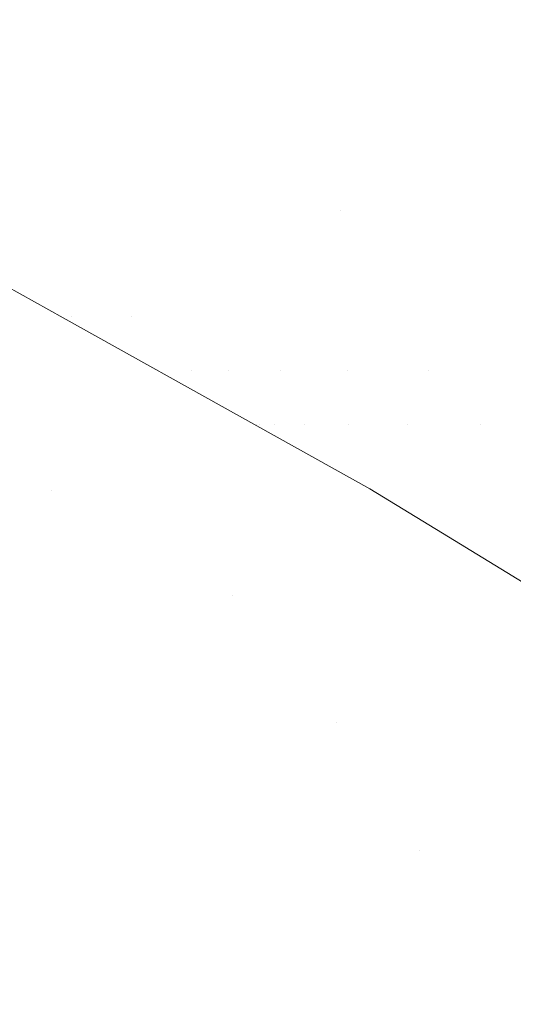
# Model space of a CAD drawing. Header units: centimetres. Extents: x -62 to 63, y 4 to 6.
# Tile 236 of 256: x -20.05787 to -20.04869, y 5.94944 to 5.96772. Entities that reach past the tile are written whole.
import ezdxf

# ---------------------------------------------------------------- set-up
doc = ezdxf.new("R2010")
doc.units = ezdxf.units.CM
doc.header["$LTSCALE"] = 2.54
doc.layers.add('Lucido design-1', color=7, linetype='Continuous')

# ---------------------------------------------------------------- blocks, each defined once
blk = doc.blocks.new('Gruppo-4-1')
at = {"color": 7, "linetype": 'Continuous', "lineweight": 9}
for points, invisible_edges in [([(-20.057818, 5.966143, -2276.69519), (-20.059643, 5.966143, -2276.698971), (-20.063673, 5.968081, -2276.698647), (-20.061823, 5.968081, -2276.694813)], 15), ([(-20.061823, 5.968081, -2276.694813), (-20.059703, 5.968081, -2276.691017), (-20.055727, 5.966143, -2276.691447), (-20.057818, 5.966143, -2276.69519)], 15), ([(-20.053376, 5.966143, -2276.687747), (-20.055727, 5.966143, -2276.691447), (-20.059703, 5.968081, -2276.691017), (-20.057318, 5.968081, -2276.687266)], 15), ([(-20.057318, 5.968081, -2276.687266), (-20.054676, 5.968081, -2276.683563), (-20.05077, 5.966143, -2276.684096), (-20.053376, 5.966143, -2276.687747)], 15), ([(-20.047917, 5.966143, -2276.680497), (-20.05077, 5.966143, -2276.684096), (-20.054676, 5.968081, -2276.683563), (-20.051784, 5.968081, -2276.679914)], 15), ([(-20.051784, 5.968081, -2276.679914), (-20.048648, 5.968081, -2276.676323), (-20.044825, 5.966143, -2276.676955), (-20.047917, 5.966143, -2276.680497)], 15), ([(62.978378, 5.967771, -2276.248442), (-61.851453, 5.967771, -2276.248442), (-61.851453, 5.964491, -2276.245566), (62.978378, 5.964491, -2276.245566)], 5), ([(-20.061195, 5.966143, -2276.702786), (-20.057308, 5.964183, -2276.703046), (-20.058567, 5.964183, -2276.706838), (-20.062472, 5.966143, -2276.706629)], 15), ([(-20.059643, 5.966143, -2276.698971), (-20.055776, 5.964183, -2276.699283), (-20.057308, 5.964183, -2276.703046), (-20.061195, 5.966143, -2276.702786)], 15), ([(-20.053976, 5.964183, -2276.695552), (-20.055776, 5.964183, -2276.699283), (-20.059643, 5.966143, -2276.698971), (-20.057818, 5.966143, -2276.69519)], 15), ([(-20.057818, 5.966143, -2276.69519), (-20.055727, 5.966143, -2276.691447), (-20.051913, 5.964183, -2276.691859), (-20.053976, 5.964183, -2276.695552)], 15), ([(-20.051913, 5.964183, -2276.691859), (-20.055727, 5.966143, -2276.691447), (-20.053376, 5.966143, -2276.687747), (-20.051464, 5.965165, -2276.68798)], 15), ([(-20.051464, 5.965165, -2276.68798), (-20.053376, 5.966143, -2276.687747), (-20.05077, 5.966143, -2276.684096), (-20.048876, 5.965165, -2276.684354)], 15), ([(-20.048876, 5.965165, -2276.684354), (-20.05077, 5.966143, -2276.684096), (-20.047917, 5.966143, -2276.680497), (-20.046043, 5.965165, -2276.680779)], 15), ([(-20.051464, 5.965165, -2276.68798), (-20.049593, 5.964183, -2276.688209), (-20.051913, 5.964183, -2276.691859)], 11), ([(-20.048876, 5.965165, -2276.684354), (-20.047022, 5.964183, -2276.684606), (-20.049593, 5.964183, -2276.688209), (-20.051464, 5.965165, -2276.68798)], 15), ([(-20.046043, 5.965165, -2276.680779), (-20.044208, 5.964183, -2276.681056), (-20.047022, 5.964183, -2276.684606), (-20.048876, 5.965165, -2276.684354)], 15), ([(62.978378, 5.962192, -2276.243721), (62.978378, 5.964491, -2276.245566), (-61.851453, 5.964491, -2276.245566), (-61.851453, 5.962192, -2276.243721)], 10), ([(-20.057252, 5.962137, -2276.926855), (-20.061018, 5.964113, -2276.926855), (-20.060908, 5.964152, -2276.925294), (-20.057139, 5.962175, -2276.925294)], 15), ([(-20.057139, 5.962175, -2276.925294), (-20.060908, 5.964152, -2276.925294), (-20.060842, 5.964175, -2276.923732), (-20.057072, 5.962198, -2276.923732)], 15), ([(-20.058127, 5.962781, -2276.92217), (-20.057072, 5.962198, -2276.923732), (-20.060842, 5.964175, -2276.923732)], 11), ([(-20.060679, 5.964183, -2276.718323), (-20.05691, 5.962205, -2276.718373), (-20.058127, 5.962781, -2276.72217)], 11), ([(-20.060679, 5.964183, -2276.718323), (-20.060255, 5.964183, -2276.714481), (-20.056492, 5.962205, -2276.714581), (-20.05691, 5.962205, -2276.718373)], 15), ([(-20.055796, 5.962205, -2276.710801), (-20.056492, 5.962205, -2276.714581), (-20.060255, 5.964183, -2276.714481), (-20.059551, 5.964183, -2276.710651)], 15), ([(-20.055796, 5.962205, -2276.710801), (-20.059551, 5.964183, -2276.710651), (-20.058567, 5.964183, -2276.706838), (-20.056676, 5.963196, -2276.706938)], 15), ([(-20.056676, 5.963196, -2276.706938), (-20.058567, 5.964183, -2276.706838), (-20.057308, 5.964183, -2276.703046), (-20.055425, 5.963196, -2276.703172)], 15), ([(-20.055425, 5.963196, -2276.703172), (-20.057308, 5.964183, -2276.703046), (-20.055776, 5.964183, -2276.699283), (-20.053903, 5.963196, -2276.699433)], 15), ([(-20.053903, 5.963196, -2276.699433), (-20.055776, 5.964183, -2276.699283), (-20.053976, 5.964183, -2276.695552), (-20.052115, 5.963196, -2276.695727)], 15), ([(-20.052115, 5.963196, -2276.695727), (-20.053976, 5.964183, -2276.695552), (-20.051913, 5.964183, -2276.691859), (-20.050066, 5.963196, -2276.692059)], 15), ([(-20.050066, 5.963196, -2276.692059), (-20.051913, 5.964183, -2276.691859), (-20.049593, 5.964183, -2276.688209), (-20.047761, 5.963196, -2276.688432)], 15), ([(-20.047761, 5.963196, -2276.688432), (-20.049593, 5.964183, -2276.688209), (-20.047022, 5.964183, -2276.684606), (-20.045207, 5.963196, -2276.684854)], 15), ([(-20.057858, 5.961933, -2276.931524), (-20.061612, 5.963903, -2276.931524), (-20.06137, 5.963988, -2276.929971), (-20.057611, 5.962016, -2276.929971)], 15), ([(-20.057611, 5.962016, -2276.929971), (-20.06137, 5.963988, -2276.929971), (-20.061172, 5.964058, -2276.928414), (-20.057409, 5.962084, -2276.928414)], 15), ([(-20.057409, 5.962084, -2276.928414), (-20.061172, 5.964058, -2276.928414), (-20.061018, 5.964113, -2276.926855), (-20.057252, 5.962137, -2276.926855)], 15), ([(-20.058149, 5.961836, -2276.933075), (-20.061897, 5.963802, -2276.933075), (-20.061612, 5.963903, -2276.931524), (-20.057858, 5.961933, -2276.931524)], 15), ([(-20.055425, 5.963196, -2276.703172), (-20.053583, 5.962205, -2276.703295), (-20.054826, 5.962205, -2276.707037), (-20.056676, 5.963196, -2276.706938)], 15), ([(-20.056676, 5.963196, -2276.706938), (-20.054826, 5.962205, -2276.707037), (-20.055796, 5.962205, -2276.710801)], 11), ([(-20.053903, 5.963196, -2276.699433), (-20.052071, 5.962205, -2276.699581), (-20.053583, 5.962205, -2276.703295), (-20.055425, 5.963196, -2276.703172)], 15), ([(-20.052115, 5.963196, -2276.695727), (-20.050294, 5.962205, -2276.695899), (-20.052071, 5.962205, -2276.699581), (-20.053903, 5.963196, -2276.699433)], 15), ([(-20.050066, 5.963196, -2276.692059), (-20.048258, 5.962205, -2276.692254), (-20.050294, 5.962205, -2276.695899), (-20.052115, 5.963196, -2276.695727)], 15), ([(-20.047761, 5.963196, -2276.688432), (-20.045968, 5.962205, -2276.688651), (-20.048258, 5.962205, -2276.692254), (-20.050066, 5.963196, -2276.692059)], 15), ([(-20.057059, 5.962187, -2276.92217), (-20.058127, 5.962781, -2276.92217), (-20.058127, 5.962781, -2276.72217), (-20.057059, 5.962187, -2276.72217)], 10), ([(-20.05691, 5.962205, -2276.718373), (-20.057059, 5.962187, -2276.72217), (-20.058127, 5.962781, -2276.72217)], 9), ([(-20.058127, 5.962781, -2276.92217), (-20.057059, 5.962187, -2276.92217), (-20.057072, 5.962198, -2276.923732)], 10), ([(-61.851453, 5.962192, -2276.243721), (-61.851453, 5.961088, -2276.242835), (62.978378, 5.961088, -2276.242835), (62.978378, 5.962192, -2276.243721)], 10), ([(-20.057252, 5.962137, -2276.926855), (-20.053648, 5.960146, -2276.926855), (-20.053809, 5.960095, -2276.928414), (-20.057409, 5.962084, -2276.928414)], 15), ([(-20.057139, 5.962175, -2276.925294), (-20.053534, 5.960183, -2276.925294), (-20.053648, 5.960146, -2276.926855), (-20.057252, 5.962137, -2276.926855)], 15), ([(-20.057072, 5.962198, -2276.923732), (-20.053465, 5.960205, -2276.923732), (-20.053534, 5.960183, -2276.925294), (-20.057139, 5.962175, -2276.925294)], 15), ([(-20.057059, 5.962187, -2276.92217), (-20.053459, 5.960182, -2276.92217), (-20.053465, 5.960205, -2276.923732), (-20.057072, 5.962198, -2276.923732)], 14), ([(-20.053407, 5.960212, -2276.720295), (-20.053459, 5.960182, -2276.72217), (-20.057059, 5.962187, -2276.72217), (-20.05691, 5.962205, -2276.718373)], 13), ([(-20.053459, 5.960182, -2276.92217), (-20.057059, 5.962187, -2276.92217), (-20.057059, 5.962187, -2276.72217), (-20.053459, 5.960182, -2276.72217)], 10), ([(-20.05691, 5.962205, -2276.718373), (-20.053304, 5.960212, -2276.718421), (-20.053407, 5.960212, -2276.720295)], 11), ([(-20.05691, 5.962205, -2276.718373), (-20.056492, 5.962205, -2276.714581), (-20.053132, 5.960212, -2276.716548)], 11), ([(-20.053132, 5.960212, -2276.716548), (-20.053304, 5.960212, -2276.718421), (-20.05691, 5.962205, -2276.718373)], 11), ([(-20.053132, 5.960212, -2276.716548), (-20.056492, 5.962205, -2276.714581), (-20.054671, 5.96121, -2276.71463)], 11), ([(-20.054671, 5.96121, -2276.71463), (-20.056492, 5.962205, -2276.714581), (-20.055796, 5.962205, -2276.710801), (-20.05398, 5.96121, -2276.710874)], 15), ([(-20.05398, 5.96121, -2276.710874), (-20.055796, 5.962205, -2276.710801), (-20.054826, 5.962205, -2276.707037), (-20.053016, 5.96121, -2276.707134)], 15), ([(-20.053016, 5.96121, -2276.707134), (-20.054826, 5.962205, -2276.707037), (-20.053583, 5.962205, -2276.703295), (-20.051781, 5.96121, -2276.703416)], 15), ([(-20.051781, 5.96121, -2276.703416), (-20.053583, 5.962205, -2276.703295), (-20.052071, 5.962205, -2276.699581), (-20.050278, 5.96121, -2276.699725)], 15), ([(-20.050278, 5.96121, -2276.699725), (-20.052071, 5.962205, -2276.699581), (-20.050294, 5.962205, -2276.695899), (-20.048513, 5.96121, -2276.696066)], 15), ([(-20.048513, 5.96121, -2276.696066), (-20.050294, 5.962205, -2276.695899), (-20.048258, 5.962205, -2276.692254), (-20.04649, 5.96121, -2276.692445)], 15), ([(-20.057611, 5.962016, -2276.929971), (-20.054015, 5.960029, -2276.929971), (-20.054266, 5.959949, -2276.931524), (-20.057858, 5.961933, -2276.931524)], 15), ([(-20.057409, 5.962084, -2276.928414), (-20.053809, 5.960095, -2276.928414), (-20.054015, 5.960029, -2276.929971), (-20.057611, 5.962016, -2276.929971)], 15), ([(-20.058149, 5.961836, -2276.933075), (-20.054563, 5.959854, -2276.933075), (-20.054905, 5.959745, -2276.934621), (-20.058485, 5.961723, -2276.934621)], 15), ([(-20.057858, 5.961933, -2276.931524), (-20.054266, 5.959949, -2276.931524), (-20.054563, 5.959854, -2276.933075), (-20.058149, 5.961836, -2276.933075)], 15), ([(-20.058864, 5.961595, -2276.936163), (-20.055292, 5.959622, -2276.936163), (-20.055724, 5.959484, -2276.9377), (-20.059287, 5.961453, -2276.9377)], 15), ([(-20.058485, 5.961723, -2276.934621), (-20.054905, 5.959745, -2276.934621), (-20.055292, 5.959622, -2276.936163), (-20.058864, 5.961595, -2276.936163)], 15), ([(-20.059754, 5.961296, -2276.939231), (-20.059287, 5.961453, -2276.9377), (-20.055724, 5.959484, -2276.9377), (-20.056199, 5.959332, -2276.939231)], 15), ([(-20.056199, 5.959332, -2276.939231), (-20.056719, 5.959167, -2276.940757), (-20.060263, 5.961125, -2276.940757), (-20.059754, 5.961296, -2276.939231)], 15), ([(62.978378, 5.960201, -2276.242184), (62.978378, 5.961088, -2276.242835), (-61.851453, 5.961088, -2276.242835), (-61.851453, 5.960201, -2276.242184)], 10), ([(-20.060816, 5.960939, -2276.942275), (-20.060263, 5.961125, -2276.940757), (-20.056719, 5.959167, -2276.940757), (-20.057282, 5.958987, -2276.942275)], 15), ([(-20.054671, 5.96121, -2276.71463), (-20.05398, 5.96121, -2276.710874), (-20.052582, 5.960212, -2276.712809)], 11), ([(-20.054671, 5.96121, -2276.71463), (-20.052891, 5.960212, -2276.714677), (-20.053132, 5.960212, -2276.716548)], 11), ([(-20.052582, 5.960212, -2276.712809), (-20.052891, 5.960212, -2276.714677), (-20.054671, 5.96121, -2276.71463)], 11), ([(-20.05398, 5.96121, -2276.710874), (-20.052205, 5.960212, -2276.710945), (-20.052582, 5.960212, -2276.712809)], 11), ([(-20.05398, 5.96121, -2276.710874), (-20.053016, 5.96121, -2276.707134), (-20.051759, 5.960212, -2276.709084)], 11), ([(-20.051759, 5.960212, -2276.709084), (-20.052205, 5.960212, -2276.710945), (-20.05398, 5.96121, -2276.710874)], 11), ([(-20.053016, 5.96121, -2276.707134), (-20.051781, 5.96121, -2276.703416), (-20.050666, 5.960212, -2276.705378)], 11), ([(-20.053016, 5.96121, -2276.707134), (-20.051246, 5.960212, -2276.707228), (-20.051759, 5.960212, -2276.709084)], 11), ([(-20.050666, 5.960212, -2276.705378), (-20.051246, 5.960212, -2276.707228), (-20.053016, 5.96121, -2276.707134)], 11), ([(-20.051781, 5.96121, -2276.703416), (-20.050019, 5.960212, -2276.703534), (-20.050666, 5.960212, -2276.705378)], 11), ([(-20.051781, 5.96121, -2276.703416), (-20.050278, 5.96121, -2276.699725), (-20.049305, 5.960212, -2276.701696)], 11), ([(-20.049305, 5.960212, -2276.701696), (-20.050019, 5.960212, -2276.703534), (-20.051781, 5.96121, -2276.703416)], 11), ([(-20.050278, 5.96121, -2276.699725), (-20.048513, 5.96121, -2276.696066), (-20.047681, 5.960212, -2276.698044)], 11), ([(-20.050278, 5.96121, -2276.699725), (-20.048526, 5.960212, -2276.699866), (-20.049305, 5.960212, -2276.701696)], 11), ([(-20.047681, 5.960212, -2276.698044), (-20.048526, 5.960212, -2276.699866), (-20.050278, 5.96121, -2276.699725)], 11), ([(-20.057282, 5.958987, -2276.942275), (-20.057888, 5.958793, -2276.943786), (-20.06141, 5.96074, -2276.943786), (-20.060816, 5.960939, -2276.942275)], 15), ([(-61.851453, 5.960201, -2276.242184), (-61.851453, 5.95757, -2276.240255), (62.978378, 5.95757, -2276.240255), (62.978378, 5.960201, -2276.242184)], 10), ([(-20.050206, 5.958143, -2276.926855), (-20.05037, 5.958093, -2276.928414), (-20.053809, 5.960095, -2276.928414), (-20.053648, 5.960146, -2276.926855)], 15), ([(-20.053648, 5.960146, -2276.926855), (-20.053534, 5.960183, -2276.925294), (-20.050089, 5.958178, -2276.925294), (-20.050206, 5.958143, -2276.926855)], 15), ([(-20.050019, 5.958199, -2276.923732), (-20.050089, 5.958178, -2276.925294), (-20.053534, 5.960183, -2276.925294), (-20.053465, 5.960205, -2276.923732)], 15), ([(-20.053465, 5.960205, -2276.923732), (-20.053459, 5.960182, -2276.92217), (-20.051361, 5.959013, -2276.92217)], 9), ([(-20.051361, 5.959013, -2276.92217), (-20.050019, 5.958199, -2276.923732), (-20.053465, 5.960205, -2276.923732)], 11), ([(-20.051361, 5.959013, -2276.72217), (-20.053459, 5.960182, -2276.72217), (-20.053407, 5.960212, -2276.720295)], 10), ([(-20.053459, 5.960182, -2276.72217), (-20.051361, 5.959013, -2276.72217), (-20.051361, 5.959013, -2276.92217), (-20.053459, 5.960182, -2276.92217)], 10), ([(-20.053407, 5.960212, -2276.720295), (-20.049962, 5.958206, -2276.720318), (-20.051361, 5.959013, -2276.72217)], 11), ([(-20.053407, 5.960212, -2276.720295), (-20.053304, 5.960212, -2276.718421), (-20.04986, 5.958206, -2276.718467), (-20.049962, 5.958206, -2276.720318)], 15), ([(-20.04969, 5.958206, -2276.716617), (-20.04986, 5.958206, -2276.718467), (-20.053304, 5.960212, -2276.718421), (-20.053132, 5.960212, -2276.716548)], 15), ([(-20.053132, 5.960212, -2276.716548), (-20.052891, 5.960212, -2276.714677), (-20.049452, 5.958206, -2276.714769), (-20.04969, 5.958206, -2276.716617)], 15), ([(-20.049147, 5.958206, -2276.712924), (-20.049452, 5.958206, -2276.714769), (-20.052891, 5.960212, -2276.714677), (-20.052582, 5.960212, -2276.712809)], 15), ([(-20.052582, 5.960212, -2276.712809), (-20.052205, 5.960212, -2276.710945), (-20.048774, 5.958206, -2276.711082), (-20.049147, 5.958206, -2276.712924)], 15), ([(-20.048334, 5.958206, -2276.709244), (-20.048774, 5.958206, -2276.711082), (-20.052205, 5.960212, -2276.710945), (-20.051759, 5.960212, -2276.709084)], 15), ([(-20.051759, 5.960212, -2276.709084), (-20.051246, 5.960212, -2276.707228), (-20.047827, 5.958206, -2276.707411), (-20.048334, 5.958206, -2276.709244)], 15), ([(-20.047254, 5.958206, -2276.705583), (-20.047827, 5.958206, -2276.707411), (-20.051246, 5.960212, -2276.707228), (-20.050666, 5.960212, -2276.705378)], 15), ([(-20.050666, 5.960212, -2276.705378), (-20.050019, 5.960212, -2276.703534), (-20.046615, 5.958206, -2276.703761), (-20.047254, 5.958206, -2276.705583)], 15), ([(-20.04591, 5.958206, -2276.701946), (-20.046615, 5.958206, -2276.703761), (-20.050019, 5.960212, -2276.703534), (-20.049305, 5.960212, -2276.701696)], 15), ([(-20.049305, 5.960212, -2276.701696), (-20.048526, 5.960212, -2276.699866), (-20.04514, 5.958206, -2276.700138), (-20.04591, 5.958206, -2276.701946)], 15), ([(-20.054563, 5.959854, -2276.933075), (-20.054266, 5.959949, -2276.931524), (-20.050836, 5.957952, -2276.931524), (-20.051138, 5.95786, -2276.933075)], 15), ([(-20.050579, 5.95803, -2276.929971), (-20.050836, 5.957952, -2276.931524), (-20.054266, 5.959949, -2276.931524), (-20.054015, 5.960029, -2276.929971)], 15), ([(-20.054015, 5.960029, -2276.929971), (-20.053809, 5.960095, -2276.928414), (-20.05037, 5.958093, -2276.928414), (-20.050579, 5.95803, -2276.929971)], 15), ([(-20.051138, 5.95786, -2276.933075), (-20.051486, 5.957755, -2276.934621), (-20.054905, 5.959745, -2276.934621), (-20.054563, 5.959854, -2276.933075)], 15), ([(-20.05188, 5.957636, -2276.936163), (-20.05232, 5.957503, -2276.9377), (-20.055724, 5.959484, -2276.9377), (-20.055292, 5.959622, -2276.936163)], 15), ([(-20.055292, 5.959622, -2276.936163), (-20.054905, 5.959745, -2276.934621), (-20.051486, 5.957755, -2276.934621), (-20.05188, 5.957636, -2276.936163)], 15), ([(-20.056199, 5.959332, -2276.939231), (-20.055724, 5.959484, -2276.9377), (-20.05232, 5.957503, -2276.9377), (-20.052804, 5.957356, -2276.939231)], 15), ([(-20.052804, 5.957356, -2276.939231), (-20.053333, 5.957196, -2276.940757), (-20.056719, 5.959167, -2276.940757), (-20.056199, 5.959332, -2276.939231)], 15), ([(-20.057282, 5.958987, -2276.942275), (-20.056719, 5.959167, -2276.940757), (-20.053333, 5.957196, -2276.940757), (-20.053906, 5.957022, -2276.942275)], 15), ([(-20.056186, 5.957816, -2276.943786), (-20.057888, 5.958793, -2276.943786), (-20.057282, 5.958987, -2276.942275)], 11), ([(-20.057282, 5.958987, -2276.942275), (-20.053906, 5.957022, -2276.942275), (-20.054524, 5.956835, -2276.943786), (-20.056186, 5.957816, -2276.943786)], 15), ([(-20.050008, 5.958186, -2276.92217), (-20.051361, 5.959013, -2276.92217), (-20.051361, 5.959013, -2276.72217), (-20.050008, 5.958186, -2276.72217)], 10), ([(-20.049962, 5.958206, -2276.720318), (-20.050008, 5.958186, -2276.72217), (-20.051361, 5.959013, -2276.72217)], 9), ([(-20.051361, 5.959013, -2276.92217), (-20.050008, 5.958186, -2276.92217), (-20.050019, 5.958199, -2276.923732)], 10), ([(-20.058537, 5.958586, -2276.94529), (-20.057888, 5.958793, -2276.943786), (-20.056186, 5.957816, -2276.943786), (-20.056841, 5.957612, -2276.94529)], 15), ([(-20.056841, 5.957612, -2276.94529), (-20.057539, 5.957395, -2276.946785), (-20.059228, 5.958366, -2276.946785), (-20.058537, 5.958586, -2276.94529)], 15), ([(-20.059961, 5.958132, -2276.948272), (-20.059228, 5.958366, -2276.946785), (-20.057539, 5.957395, -2276.946785), (-20.058279, 5.957165, -2276.948272)], 15), ([(-20.046924, 5.956129, -2276.926855), (-20.04709, 5.956081, -2276.928414), (-20.05037, 5.958093, -2276.928414), (-20.050206, 5.958143, -2276.926855)], 15), ([(-20.050206, 5.958143, -2276.926855), (-20.050089, 5.958178, -2276.925294), (-20.046805, 5.956163, -2276.925294), (-20.046924, 5.956129, -2276.926855)], 15), ([(-20.046733, 5.956184, -2276.923732), (-20.046805, 5.956163, -2276.925294), (-20.050089, 5.958178, -2276.925294), (-20.050019, 5.958199, -2276.923732)], 15), ([(-20.050019, 5.958199, -2276.923732), (-20.050008, 5.958186, -2276.92217), (-20.046719, 5.956176, -2276.92217), (-20.046733, 5.956184, -2276.923732)], 13), ([(-20.046676, 5.956191, -2276.72034), (-20.046719, 5.956176, -2276.72217), (-20.050008, 5.958186, -2276.72217), (-20.049962, 5.958206, -2276.720318)], 13), ([(-20.046719, 5.956176, -2276.92217), (-20.050008, 5.958186, -2276.92217), (-20.050008, 5.958186, -2276.72217), (-20.046719, 5.956176, -2276.72217)], 10), ([(-20.049962, 5.958206, -2276.720318), (-20.04986, 5.958206, -2276.718467), (-20.046575, 5.956191, -2276.71851), (-20.046676, 5.956191, -2276.72034)], 15), ([(-20.046407, 5.956191, -2276.716682), (-20.046575, 5.956191, -2276.71851), (-20.04986, 5.958206, -2276.718467), (-20.04969, 5.958206, -2276.716617)], 15), ([(-20.04969, 5.958206, -2276.716617), (-20.049452, 5.958206, -2276.714769), (-20.046172, 5.956191, -2276.714856), (-20.046407, 5.956191, -2276.716682)], 15), ([(-20.045871, 5.956191, -2276.713033), (-20.046172, 5.956191, -2276.714856), (-20.049452, 5.958206, -2276.714769), (-20.049147, 5.958206, -2276.712924)], 15), ([(-20.049147, 5.958206, -2276.712924), (-20.048774, 5.958206, -2276.711082), (-20.045502, 5.956191, -2276.711213), (-20.045871, 5.956191, -2276.713033)], 15), ([(-20.045067, 5.956191, -2276.709396), (-20.045502, 5.956191, -2276.711213), (-20.048774, 5.958206, -2276.711082), (-20.048334, 5.958206, -2276.709244)], 15), ([(-20.051138, 5.95786, -2276.933075), (-20.050836, 5.957952, -2276.931524), (-20.047564, 5.955945, -2276.931524), (-20.047871, 5.955857, -2276.933075)], 15), ([(-20.047303, 5.95602, -2276.929971), (-20.047564, 5.955945, -2276.931524), (-20.050836, 5.957952, -2276.931524), (-20.050579, 5.95803, -2276.929971)], 15), ([(-20.050579, 5.95803, -2276.929971), (-20.05037, 5.958093, -2276.928414), (-20.04709, 5.956081, -2276.928414), (-20.047303, 5.95602, -2276.929971)], 15), ([(-20.056841, 5.957612, -2276.94529), (-20.056186, 5.957816, -2276.943786), (-20.054524, 5.956835, -2276.943786), (-20.055185, 5.956635, -2276.94529)], 15), ([(-20.05188, 5.957636, -2276.936163), (-20.051486, 5.957755, -2276.934621), (-20.048226, 5.955755, -2276.934621), (-20.048626, 5.95564, -2276.936163)], 15), ([(-20.047871, 5.955857, -2276.933075), (-20.048226, 5.955755, -2276.934621), (-20.051486, 5.957755, -2276.934621), (-20.051138, 5.95786, -2276.933075)], 15), ([(62.978378, 5.95757, -2276.240255), (-61.851453, 5.95757, -2276.240255), (-61.851453, 5.953942, -2276.237831), (62.978378, 5.953942, -2276.237831)], 5), ([(-20.055185, 5.956635, -2276.94529), (-20.055889, 5.956422, -2276.946785), (-20.057539, 5.957395, -2276.946785), (-20.056841, 5.957612, -2276.94529)], 15), ([(-20.048626, 5.95564, -2276.936163), (-20.049073, 5.955511, -2276.9377), (-20.05232, 5.957503, -2276.9377), (-20.05188, 5.957636, -2276.936163)], 15), ([(-20.058279, 5.957165, -2276.948272), (-20.057539, 5.957395, -2276.946785), (-20.055889, 5.956422, -2276.946785), (-20.056635, 5.956196, -2276.948272)], 15), ([(-20.052804, 5.957356, -2276.939231), (-20.05232, 5.957503, -2276.9377), (-20.049073, 5.955511, -2276.9377), (-20.049566, 5.95537, -2276.939231)], 15), ([(-20.053906, 5.957022, -2276.942275), (-20.053333, 5.957196, -2276.940757), (-20.050104, 5.955215, -2276.940757), (-20.050687, 5.955048, -2276.942275)], 15), ([(-20.049566, 5.95537, -2276.939231), (-20.050104, 5.955215, -2276.940757), (-20.053333, 5.957196, -2276.940757), (-20.052804, 5.957356, -2276.939231)], 15), ([(-20.056635, 5.956196, -2276.948272), (-20.057424, 5.955957, -2276.94975), (-20.05906, 5.956922, -2276.94975), (-20.058279, 5.957165, -2276.948272)], 15), ([(-20.0529, 5.955852, -2276.943786), (-20.054524, 5.956835, -2276.943786), (-20.053906, 5.957022, -2276.942275)], 11), ([(-20.053906, 5.957022, -2276.942275), (-20.050687, 5.955048, -2276.942275), (-20.051315, 5.954867, -2276.943786), (-20.0529, 5.955852, -2276.943786)], 15), ([(-20.059883, 5.956667, -2276.951217), (-20.05906, 5.956922, -2276.94975), (-20.057424, 5.955957, -2276.94975), (-20.058253, 5.955706, -2276.951217)], 15), ([(-20.055185, 5.956635, -2276.94529), (-20.054524, 5.956835, -2276.943786), (-20.0529, 5.955852, -2276.943786), (-20.053567, 5.955655, -2276.94529)], 15), ([(-20.053567, 5.955655, -2276.94529), (-20.054277, 5.955446, -2276.946785), (-20.055889, 5.956422, -2276.946785), (-20.055185, 5.956635, -2276.94529)], 15), ([(-20.056635, 5.956196, -2276.948272), (-20.055889, 5.956422, -2276.946785), (-20.054277, 5.955446, -2276.946785), (-20.05503, 5.955224, -2276.948272)], 15), ([(-20.05503, 5.955224, -2276.948272), (-20.055825, 5.954989, -2276.94975), (-20.057424, 5.955957, -2276.94975), (-20.056635, 5.956196, -2276.948272)], 15), ([(-20.058253, 5.955706, -2276.951217), (-20.057424, 5.955957, -2276.94975), (-20.055825, 5.954989, -2276.94975), (-20.056662, 5.954742, -2276.951217)], 15), ([(-20.053567, 5.955655, -2276.94529), (-20.0529, 5.955852, -2276.943786), (-20.051315, 5.954867, -2276.943786), (-20.051988, 5.954674, -2276.94529)], 15), ([(-20.056662, 5.954742, -2276.951217), (-20.057541, 5.954483, -2276.952675), (-20.059124, 5.955442, -2276.952675), (-20.058253, 5.955706, -2276.951217)], 15), ([(-20.051988, 5.954674, -2276.94529), (-20.052703, 5.954468, -2276.946785), (-20.054277, 5.955446, -2276.946785), (-20.053567, 5.955655, -2276.94529)], 15), ([(-20.045528, 5.953637, -2276.936163), (-20.045982, 5.953513, -2276.9377), (-20.049073, 5.955511, -2276.9377), (-20.048626, 5.95564, -2276.936163)], 15), ([(-20.060035, 5.955166, -2276.954122), (-20.059124, 5.955442, -2276.952675), (-20.057541, 5.954483, -2276.952675), (-20.05846, 5.954212, -2276.954122)], 15), ([(-20.05503, 5.955224, -2276.948272), (-20.054277, 5.955446, -2276.946785), (-20.052703, 5.954468, -2276.946785), (-20.053463, 5.95425, -2276.948272)], 15), ([(-20.046483, 5.953377, -2276.939231), (-20.04703, 5.953228, -2276.940757), (-20.050104, 5.955215, -2276.940757), (-20.049566, 5.95537, -2276.939231)], 15), ([(-20.049566, 5.95537, -2276.939231), (-20.049073, 5.955511, -2276.9377), (-20.045982, 5.953513, -2276.9377), (-20.046483, 5.953377, -2276.939231)], 15), ([(-20.053463, 5.95425, -2276.948272), (-20.054265, 5.95402, -2276.94975), (-20.055825, 5.954989, -2276.94975), (-20.05503, 5.955224, -2276.948272)], 15), ([(-20.050687, 5.955048, -2276.942275), (-20.050104, 5.955215, -2276.940757), (-20.04703, 5.953228, -2276.940757), (-20.047622, 5.953066, -2276.942275)], 15), ([(-20.047622, 5.953066, -2276.942275), (-20.04826, 5.952892, -2276.943786), (-20.051315, 5.954867, -2276.943786), (-20.050687, 5.955048, -2276.942275)], 15), ([(-20.056662, 5.954742, -2276.951217), (-20.055825, 5.954989, -2276.94975), (-20.054265, 5.95402, -2276.94975), (-20.055109, 5.953777, -2276.951217)], 15), ([(-20.051988, 5.954674, -2276.94529), (-20.051315, 5.954867, -2276.943786), (-20.04826, 5.952892, -2276.943786), (-20.048943, 5.952706, -2276.94529)], 15), ([(-20.055109, 5.953777, -2276.951217), (-20.055995, 5.953522, -2276.952675), (-20.057541, 5.954483, -2276.952675), (-20.056662, 5.954742, -2276.951217)], 15), ([(-20.051168, 5.953489, -2276.946785), (-20.052703, 5.954468, -2276.946785), (-20.051988, 5.954674, -2276.94529)], 11), ([(-20.051988, 5.954674, -2276.94529), (-20.048943, 5.952706, -2276.94529), (-20.049671, 5.952508, -2276.946785), (-20.051168, 5.953489, -2276.946785)], 15), ([(-20.05846, 5.954212, -2276.954122), (-20.057541, 5.954483, -2276.952675), (-20.055995, 5.953522, -2276.952675), (-20.056921, 5.953256, -2276.954122)], 15), ([(-20.053463, 5.95425, -2276.948272), (-20.052703, 5.954468, -2276.946785), (-20.051168, 5.953489, -2276.946785), (-20.051934, 5.953275, -2276.948272)], 15), ([(-20.056921, 5.953256, -2276.954122), (-20.057889, 5.952978, -2276.955559), (-20.059419, 5.953929, -2276.955559), (-20.05846, 5.954212, -2276.954122)], 15), ([(-20.051934, 5.953275, -2276.948272), (-20.052742, 5.953048, -2276.94975), (-20.054265, 5.95402, -2276.94975), (-20.053463, 5.95425, -2276.948272)], 15), ([(62.978378, 5.953942, -2276.237831), (-61.851453, 5.953942, -2276.237831), (-61.851453, 5.950212, -2276.235567), (62.978378, 5.950212, -2276.235567)], 5), ([(-20.055109, 5.953777, -2276.951217), (-20.054265, 5.95402, -2276.94975), (-20.052742, 5.953048, -2276.94975), (-20.053593, 5.95281, -2276.951217)], 15), ([(-20.053593, 5.95281, -2276.951217), (-20.054486, 5.95256, -2276.952675), (-20.055995, 5.953522, -2276.952675), (-20.055109, 5.953777, -2276.951217)], 15), ([(-20.056921, 5.953256, -2276.954122), (-20.055995, 5.953522, -2276.952675), (-20.054486, 5.95256, -2276.952675), (-20.05542, 5.952299, -2276.954122)], 15), ([(-20.051934, 5.953275, -2276.948272), (-20.051168, 5.953489, -2276.946785), (-20.049671, 5.952508, -2276.946785), (-20.050442, 5.952298, -2276.948272)], 15), ([(-20.05542, 5.952299, -2276.954122), (-20.056395, 5.952026, -2276.955559), (-20.057889, 5.952978, -2276.955559), (-20.056921, 5.953256, -2276.954122)], 15), ([(-20.050442, 5.952298, -2276.948272), (-20.051257, 5.952075, -2276.94975), (-20.052742, 5.953048, -2276.94975), (-20.051934, 5.953275, -2276.948272)], 15), ([(-20.053593, 5.95281, -2276.951217), (-20.052742, 5.953048, -2276.94975), (-20.051257, 5.952075, -2276.94975), (-20.052115, 5.951842, -2276.951217)], 15), ([(-20.058895, 5.952689, -2276.956983), (-20.057889, 5.952978, -2276.955559), (-20.056395, 5.952026, -2276.955559), (-20.057411, 5.951742, -2276.956983)], 15), ([(-20.052115, 5.951842, -2276.951217), (-20.053015, 5.951596, -2276.952675), (-20.054486, 5.95256, -2276.952675), (-20.053593, 5.95281, -2276.951217)], 15), ([(-20.048943, 5.952706, -2276.94529), (-20.04826, 5.952892, -2276.943786), (-20.045356, 5.950913, -2276.943786), (-20.046049, 5.950734, -2276.94529)], 15), ([(-20.057411, 5.951742, -2276.956983), (-20.058465, 5.951446, -2276.958396), (-20.059941, 5.952388, -2276.958396), (-20.058895, 5.952689, -2276.956983)], 15), ([(-20.046049, 5.950734, -2276.94529), (-20.046788, 5.950543, -2276.946785), (-20.049671, 5.952508, -2276.946785), (-20.048943, 5.952706, -2276.94529)], 15), ([(-20.05542, 5.952299, -2276.954122), (-20.054486, 5.95256, -2276.952675), (-20.053015, 5.951596, -2276.952675), (-20.053956, 5.95134, -2276.954122)], 15), ([(-20.050442, 5.952298, -2276.948272), (-20.049671, 5.952508, -2276.946785), (-20.046788, 5.950543, -2276.946785), (-20.047571, 5.950341, -2276.948272)], 15), ([(-20.053956, 5.95134, -2276.954122), (-20.054939, 5.951072, -2276.955559), (-20.056395, 5.952026, -2276.955559), (-20.05542, 5.952299, -2276.954122)], 15), ([(-20.049809, 5.951102, -2276.94975), (-20.051257, 5.952075, -2276.94975), (-20.050442, 5.952298, -2276.948272)], 11), ([(-20.050442, 5.952298, -2276.948272), (-20.047571, 5.950341, -2276.948272), (-20.048398, 5.950127, -2276.94975), (-20.049809, 5.951102, -2276.94975)], 15), ([(-20.052115, 5.951842, -2276.951217), (-20.051257, 5.952075, -2276.94975), (-20.049809, 5.951102, -2276.94975), (-20.050673, 5.950872, -2276.951217)], 15), ([(-20.057411, 5.951742, -2276.956983), (-20.056395, 5.952026, -2276.955559), (-20.054939, 5.951072, -2276.955559), (-20.055962, 5.950793, -2276.956983)], 15), ([(-20.055962, 5.950793, -2276.956983), (-20.057025, 5.950503, -2276.958396), (-20.058465, 5.951446, -2276.958396), (-20.057411, 5.951742, -2276.956983)], 15), ([(-20.050673, 5.950872, -2276.951217), (-20.05158, 5.950631, -2276.952675), (-20.053015, 5.951596, -2276.952675), (-20.052115, 5.951842, -2276.951217)], 15), ([(-20.053956, 5.95134, -2276.954122), (-20.053015, 5.951596, -2276.952675), (-20.05158, 5.950631, -2276.952675), (-20.052529, 5.950379, -2276.954122)], 15), ([(-20.059558, 5.95114, -2276.959797), (-20.058465, 5.951446, -2276.958396), (-20.057025, 5.950503, -2276.958396), (-20.058126, 5.950203, -2276.959797)], 15), ([(-20.052529, 5.950379, -2276.954122), (-20.053519, 5.950117, -2276.955559), (-20.054939, 5.951072, -2276.955559), (-20.053956, 5.95134, -2276.954122)], 15), ([(-20.055962, 5.950793, -2276.956983), (-20.054939, 5.951072, -2276.955559), (-20.053519, 5.950117, -2276.955559), (-20.05455, 5.949843, -2276.956983)], 15), ([(-20.050673, 5.950872, -2276.951217), (-20.049809, 5.951102, -2276.94975), (-20.048398, 5.950127, -2276.94975), (-20.049269, 5.949902, -2276.951217)], 15), ([(-20.05455, 5.949843, -2276.956983), (-20.055621, 5.949559, -2276.958396), (-20.057025, 5.950503, -2276.958396), (-20.055962, 5.950793, -2276.956983)], 15), ([(-20.049269, 5.949902, -2276.951217), (-20.050182, 5.949666, -2276.952675), (-20.05158, 5.950631, -2276.952675), (-20.050673, 5.950872, -2276.951217)], 15), ([(-20.052529, 5.950379, -2276.954122), (-20.05158, 5.950631, -2276.952675), (-20.050182, 5.949666, -2276.952675), (-20.051138, 5.949419, -2276.954122)], 15), ([(-20.058126, 5.950203, -2276.959797), (-20.057025, 5.950503, -2276.958396), (-20.055621, 5.949559, -2276.958396), (-20.056731, 5.949264, -2276.959797)], 15), ([(-20.051138, 5.949419, -2276.954122), (-20.052135, 5.949161, -2276.955559), (-20.053519, 5.950117, -2276.955559), (-20.052529, 5.950379, -2276.954122)], 15), ([(62.978378, 5.950212, -2276.235567), (-61.851453, 5.950212, -2276.235567), (-61.851453, 5.946387, -2276.233469), (62.978378, 5.946387, -2276.233469)], 5), ([(-20.056731, 5.949264, -2276.959797), (-20.057879, 5.948959, -2276.961185), (-20.059266, 5.949892, -2276.961185), (-20.058126, 5.950203, -2276.959797)], 15), ([(-20.05455, 5.949843, -2276.956983), (-20.053519, 5.950117, -2276.955559), (-20.052135, 5.949161, -2276.955559), (-20.053174, 5.948892, -2276.956983)], 15), ([(-20.049269, 5.949902, -2276.951217), (-20.048398, 5.950127, -2276.94975), (-20.047023, 5.949152, -2276.94975), (-20.0479, 5.948931, -2276.951217)], 15), ([(-20.0479, 5.948931, -2276.951217), (-20.04882, 5.948699, -2276.952675), (-20.050182, 5.949666, -2276.952675), (-20.049269, 5.949902, -2276.951217)], 15), ([(-20.053174, 5.948892, -2276.956983), (-20.054252, 5.948614, -2276.958396), (-20.055621, 5.949559, -2276.958396), (-20.05455, 5.949843, -2276.956983)], 15), ([(-20.056731, 5.949264, -2276.959797), (-20.055621, 5.949559, -2276.958396), (-20.054252, 5.948614, -2276.958396), (-20.055371, 5.948325, -2276.959797)], 15), ([(-20.051138, 5.949419, -2276.954122), (-20.050182, 5.949666, -2276.952675), (-20.04882, 5.948699, -2276.952675), (-20.049783, 5.948457, -2276.954122)], 15)]:
    blk.add_3dface(points, dxfattribs=dict(at, invisible_edges=invisible_edges))
blk = doc.blocks.new('Gruppo-5-1')
at = {"color": 7}
blk.add_blockref('Gruppo-4-1', (0, 0), dxfattribs=at)

msp = doc.modelspace()

# ---------------------------------------------------------------- block references
at = {"layer": 'Lucido design-1', "color": 7}
msp.add_blockref('Gruppo-5-1', (0, 0), dxfattribs=at)

doc.saveas('drawing.dxf')
